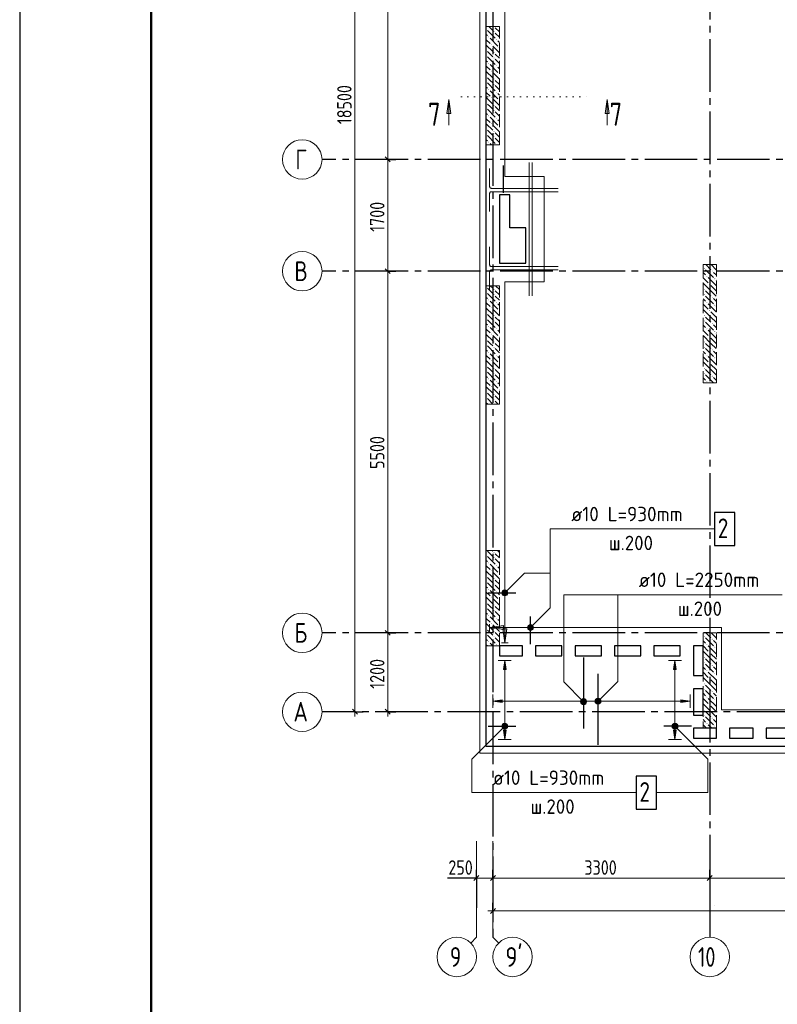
# Model space of a CAD drawing. Header units: millimetres. Extents: x 0 to 61017, y 0 to 42000.
# Tile 5 of 26: x 0 to 11527, y 15950 to 30926. Entities that reach past the tile are written whole.
import ezdxf

# ---------------------------------------------------------------- set-up
doc = ezdxf.new("R2010")
doc.units = ezdxf.units.MM
for name, pattern in [('______2', [270, 200, -70]), ('______5', [1100, 800, -100, 100, -100]), ('______9', [100, 0, -100])]:
    doc.linetypes.add(name, pattern=pattern)
for name, color, linetype, lineweight in [('Standard', 7, 'Continuous', 25), ('ЖБ Пилон', 180, 'Continuous', 25), ('Обрамление П-обр. равн.', 7, 'Continuous', 25), ('Обрамление проемов стержнями', 7, 'Continuous', 25), ('Оси', 40, '______5', 18), ('Позиционная метка линия выноска', 7, 'Continuous', 13), ('Позиционная метка номер позиции', 7, 'Continuous', 13), ('Размерная выноска', 7, 'Continuous', 13), ('Узлы символ', 7, 'Continuous', 25)]:
    doc.layers.add(name, color=color, linetype=linetype, lineweight=lineweight)
doc.layers.add('ЖБ Перекрытие верхний уровень', color=7, linetype='Continuous', lineweight=25, true_color=0xe0e0ff)
doc.styles.add('GOST 2.304-81', font='txt')
doc.styles.add('ISOCPEUR', font='txt')

msp = doc.modelspace()

# ---------------------------------------------------------------- hatches: boundary and pattern name
at = {"layer": 'ЖБ Пилон', "linetype": 'Continuous', "lineweight": 18, "transparency": 33554687}
for points in [[(7100, 30787), (7103, 30783), (7100, 30780)], [(7210, 30743), (7217, 30750), (7223, 30743), (7217, 30737)], [(7220, 30820), (7217, 30817), (7214, 30820)], [(7130, 30663), (7137, 30670), (7143, 30663), (7137, 30657)], [(7250, 30623), (7257, 30630), (7263, 30623), (7257, 30617)], [(7100, 30467), (7103, 30463), (7100, 30460)], [(7170, 30543), (7177, 30550), (7183, 30543), (7177, 30537)], [(7210, 30423), (7217, 30430), (7223, 30423), (7217, 30417)], [(7290, 30503), (7297, 30510), (7300, 30507), (7300, 30500), (7297, 30497)], [(7100, 30387), (7103, 30383), (7100, 30380)], [(7130, 30263), (7137, 30270), (7143, 30263), (7137, 30257)], [(7210, 30343), (7217, 30350), (7223, 30343), (7217, 30337)], [(7170, 30143), (7177, 30150), (7183, 30143), (7177, 30137)], [(7250, 30223), (7257, 30230), (7263, 30223), (7257, 30217)], [(7290, 30103), (7297, 30110), (7300, 30107), (7300, 30100), (7297, 30097)], [(7100, 30067), (7103, 30063), (7100, 30060)], [(7100, 29987), (7103, 29983), (7100, 29980)], [(7210, 30023), (7217, 30030), (7223, 30023), (7217, 30017)], [(7130, 29863), (7137, 29870), (7143, 29863), (7137, 29857)], [(7210, 29943), (7217, 29950), (7223, 29943), (7217, 29937)], [(7250, 29823), (7257, 29830), (7263, 29823), (7257, 29817)], [(7100, 29667), (7103, 29663), (7100, 29660)], [(7170, 29743), (7177, 29750), (7183, 29743), (7177, 29737)], [(7290, 29703), (7297, 29710), (7300, 29707), (7300, 29700), (7297, 29697)], [(7100, 29587), (7103, 29583), (7100, 29580)], [(7210, 29623), (7217, 29630), (7223, 29623), (7217, 29617)], [(7210, 29543), (7217, 29550), (7223, 29543), (7217, 29537)], [(7130, 29463), (7137, 29470), (7143, 29463), (7137, 29457)], [(7250, 29423), (7257, 29430), (7263, 29423), (7257, 29417)], [(7100, 29267), (7103, 29263), (7100, 29260)], [(7170, 29343), (7177, 29350), (7183, 29343), (7177, 29337)], [(7210, 29223), (7217, 29230), (7223, 29223), (7217, 29217)], [(7290, 29303), (7297, 29310), (7300, 29307), (7300, 29300), (7297, 29297)], [(7100, 29187), (7103, 29183), (7100, 29180)], [(7130, 29063), (7137, 29070), (7143, 29063), (7137, 29057)], [(7210, 29143), (7217, 29150), (7223, 29143), (7217, 29137)], [(7250, 29023), (7257, 29030), (7263, 29023), (7260, 29020), (7254, 29020)], [(10410, 27143), (10417, 27150), (10423, 27143), (10417, 27137)], [(10530, 27103), (10537, 27110), (10543, 27103), (10537, 27097)], [(10450, 27023), (10457, 27030), (10463, 27023), (10457, 27017)], [(10570, 26983), (10577, 26990), (10583, 26983), (10577, 26977)], [(7100, 26867), (7103, 26863), (7100, 26860)], [(7210, 26823), (7217, 26830), (7223, 26823), (7217, 26817)], [(10410, 26823), (10417, 26830), (10423, 26823), (10417, 26817)], [(10490, 26903), (10497, 26910), (10503, 26903), (10497, 26897)], [(7100, 26787), (7103, 26783), (7100, 26780)], [(7130, 26663), (7137, 26670), (7143, 26663), (7137, 26657)], [(7210, 26743), (7217, 26750), (7223, 26743), (7217, 26737)], [(10410, 26743), (10417, 26750), (10423, 26743), (10417, 26737)], [(10530, 26703), (10537, 26710), (10543, 26703), (10537, 26697)], [(7170, 26543), (7177, 26550), (7183, 26543), (7177, 26537)], [(7250, 26623), (7257, 26630), (7263, 26623), (7257, 26617)], [(7290, 26503), (7297, 26510), (7300, 26507), (7300, 26500), (7297, 26497)], [(10450, 26623), (10457, 26630), (10463, 26623), (10457, 26617)], [(10490, 26503), (10497, 26510), (10503, 26503), (10497, 26497)], [(10570, 26583), (10577, 26590), (10583, 26583), (10577, 26577)], [(7100, 26467), (7103, 26463), (7100, 26460)], [(7100, 26387), (7103, 26383), (7100, 26380)], [(7210, 26423), (7217, 26430), (7223, 26423), (7217, 26417)], [(10410, 26423), (10417, 26430), (10423, 26423), (10417, 26417)], [(7130, 26263), (7137, 26270), (7143, 26263), (7137, 26257)], [(7210, 26343), (7217, 26350), (7223, 26343), (7217, 26337)], [(7250, 26223), (7257, 26230), (7263, 26223), (7257, 26217)], [(10410, 26343), (10417, 26350), (10423, 26343), (10417, 26337)], [(10450, 26223), (10457, 26230), (10463, 26223), (10457, 26217)], [(10530, 26303), (10537, 26310), (10543, 26303), (10537, 26297)], [(7100, 26067), (7103, 26063), (7100, 26060)], [(7170, 26143), (7177, 26150), (7183, 26143), (7177, 26137)], [(7290, 26103), (7297, 26110), (7300, 26107), (7300, 26100), (7297, 26097)], [(10490, 26103), (10497, 26110), (10503, 26103), (10497, 26097)], [(10570, 26183), (10577, 26190), (10583, 26183), (10577, 26177)], [(7100, 25987), (7103, 25983), (7100, 25980)], [(7210, 26023), (7217, 26030), (7223, 26023), (7217, 26017)], [(7210, 25943), (7217, 25950), (7223, 25943), (7217, 25937)], [(10410, 26023), (10417, 26030), (10423, 26023), (10417, 26017)], [(10410, 25943), (10417, 25950), (10423, 25943), (10417, 25937)], [(10530, 25903), (10537, 25910), (10543, 25903), (10537, 25897)], [(7130, 25863), (7137, 25870), (7143, 25863), (7137, 25857)], [(7250, 25823), (7257, 25830), (7263, 25823), (7257, 25817)], [(10450, 25823), (10457, 25830), (10463, 25823), (10457, 25817)], [(10570, 25783), (10577, 25790), (10583, 25783), (10577, 25777)], [(7100, 25667), (7103, 25663), (7100, 25660)], [(7170, 25743), (7177, 25750), (7183, 25743), (7177, 25737)], [(7210, 25623), (7217, 25630), (7223, 25623), (7217, 25617)], [(7290, 25703), (7297, 25710), (7300, 25707), (7300, 25700), (7297, 25697)], [(10410, 25623), (10417, 25630), (10423, 25623), (10417, 25617)], [(10490, 25703), (10497, 25710), (10503, 25703), (10497, 25697)], [(7100, 25587), (7103, 25583), (7100, 25580)], [(7130, 25463), (7137, 25470), (7143, 25463), (7137, 25457)], [(7210, 25543), (7217, 25550), (7223, 25543), (7217, 25537)], [(10410, 25543), (10417, 25550), (10423, 25543), (10417, 25537)], [(10530, 25503), (10537, 25510), (10543, 25503), (10537, 25497)], [(7170, 25343), (7177, 25350), (7183, 25343), (7177, 25337)], [(7250, 25423), (7257, 25430), (7263, 25423), (7257, 25417)], [(7290, 25303), (7297, 25310), (7300, 25307), (7300, 25300), (7297, 25297)], [(10450, 25423), (10457, 25430), (10463, 25423), (10457, 25417)], [(7100, 25267), (7103, 25263), (7100, 25260)], [(7100, 25187), (7103, 25183), (7100, 25180)], [(7210, 25223), (7217, 25230), (7223, 25223), (7217, 25217)], [(7210, 25143), (7217, 25150), (7223, 25143), (7217, 25137)], [(7100, 22787), (7103, 22783), (7100, 22780)], [(7210, 22823), (7217, 22830), (7223, 22823), (7217, 22817)], [(7130, 22663), (7137, 22670), (7143, 22663), (7137, 22657)], [(7210, 22743), (7217, 22750), (7223, 22743), (7217, 22737)], [(7250, 22623), (7257, 22630), (7263, 22623), (7257, 22617)], [(7100, 22467), (7103, 22463), (7100, 22460)], [(7170, 22543), (7177, 22550), (7183, 22543), (7177, 22537)], [(7290, 22503), (7297, 22510), (7300, 22507), (7300, 22500), (7297, 22497)], [(7100, 22387), (7103, 22383), (7100, 22380)], [(7210, 22423), (7217, 22430), (7223, 22423), (7217, 22417)], [(7210, 22343), (7217, 22350), (7223, 22343), (7217, 22337)], [(7130, 22263), (7137, 22270), (7143, 22263), (7137, 22257)], [(7250, 22223), (7257, 22230), (7263, 22223), (7257, 22217)], [(7100, 22067), (7103, 22063), (7100, 22060)], [(7170, 22143), (7177, 22150), (7183, 22143), (7177, 22137)], [(7210, 22023), (7217, 22030), (7223, 22023), (7217, 22017)], [(7290, 22103), (7297, 22110), (7300, 22107), (7300, 22100), (7297, 22097)], [(7100, 21987), (7103, 21983), (7100, 21980)], [(7130, 21863), (7137, 21870), (7143, 21863), (7137, 21857)], [(7210, 21943), (7217, 21950), (7223, 21943), (7217, 21937)], [(7170, 21743), (7177, 21750), (7183, 21743), (7177, 21737)], [(7250, 21823), (7257, 21830), (7263, 21823), (7257, 21817)], [(7100, 21667), (7103, 21663), (7100, 21660)], [(7100, 21587), (7103, 21583), (7100, 21580)], [(7210, 21623), (7217, 21630), (7223, 21623), (7217, 21617)], [(7290, 21703), (7297, 21710), (7300, 21707), (7300, 21700), (7297, 21697)], [(7130, 21463), (7137, 21470), (7143, 21463), (7137, 21457)], [(7210, 21543), (7217, 21550), (7223, 21543), (7217, 21537)], [(7250, 21423), (7257, 21430), (7263, 21423), (7257, 21417)], [(10410, 21543), (10417, 21550), (10423, 21543), (10417, 21537)], [(10450, 21423), (10457, 21430), (10463, 21423), (10457, 21417)], [(10530, 21503), (10537, 21510), (10543, 21503), (10537, 21497)], [(10490, 21303), (10497, 21310), (10503, 21303), (10497, 21297)], [(10570, 21383), (10577, 21390), (10583, 21383), (10577, 21377)], [(10410, 21223), (10417, 21230), (10423, 21223), (10417, 21217)], [(10410, 21143), (10417, 21150), (10423, 21143), (10417, 21137)], [(10450, 21023), (10457, 21030), (10463, 21023), (10457, 21017)], [(10530, 21103), (10537, 21110), (10543, 21103), (10537, 21097)], [(10570, 20983), (10577, 20990), (10583, 20983), (10577, 20977)], [(10410, 20823), (10417, 20830), (10423, 20823), (10417, 20817)], [(10490, 20903), (10497, 20910), (10503, 20903), (10497, 20897)], [(10410, 20743), (10417, 20750), (10423, 20743), (10417, 20737)], [(10530, 20703), (10537, 20710), (10543, 20703), (10537, 20697)], [(10450, 20623), (10457, 20630), (10463, 20623), (10457, 20617)], [(10570, 20583), (10577, 20590), (10583, 20583), (10577, 20577)], [(10410, 20423), (10417, 20430), (10423, 20423), (10417, 20417)], [(10490, 20503), (10497, 20510), (10503, 20503), (10497, 20497)], [(10410, 20343), (10417, 20350), (10423, 20343), (10417, 20337)], [(10450, 20223), (10457, 20230), (10463, 20223), (10457, 20217)], [(10530, 20303), (10537, 20310), (10543, 20303), (10537, 20297)], [(10570, 20183), (10577, 20190), (10583, 20183), (10577, 20177)]]:
    msp.add_hatch(color=7, dxfattribs=at).paths.add_polyline_path(points, flags=16)
at = {"layer": 'Обрамление П-обр. равн.', "linetype": 'Continuous', "lineweight": 13, "transparency": 33554687}
for points in [[(7400, 21040), (7380, 21180), (7360, 21040)], [(9990, 21040), (9970, 21180), (9950, 21040)], [(8761, 20538), (8761, 20582), (8755, 20560)], [(8761, 20582), (8778, 20521), (8778, 20599)], [(8761, 20582), (8761, 20538), (8778, 20521)], [(8778, 20599), (8800, 20515), (8800, 20605)], [(8778, 20599), (8778, 20521), (8800, 20515)], [(8800, 20605), (8800, 20515), (8822, 20521)], [(8800, 20605), (8822, 20521), (8822, 20599)], [(8822, 20599), (8822, 20521), (8839, 20538)], [(8822, 20599), (8839, 20538), (8839, 20582)], [(8839, 20582), (8839, 20538), (8845, 20560)], [(10060, 20540), (10200, 20560), (10060, 20580)]]:
    msp.add_hatch(color=7, dxfattribs=at).paths.add_polyline_path(points)
for points in [[(7340, 20540), (7200, 20560), (7340, 20580)], [(7400, 20120), (7380, 19980), (7360, 20120)], [(9990, 20120), (9970, 19980), (9950, 20120)]]:
    msp.add_hatch(color=7, dxfattribs=at).paths.add_polyline_path(points, flags=16)
at = {"layer": 'Позиционная метка линия выноска', "linetype": 'Continuous', "lineweight": 13, "transparency": 33554687}
msp.add_hatch(color=7, dxfattribs=at).paths.add_polyline_path([(7360, 21650), (7150, 21680), (7360, 21710)], flags=16)
msp.add_hatch(color=7, dxfattribs=at).paths.add_polyline_path([(7350, 21660), (7380, 21450), (7410, 21660)])
at = {"layer": 'Позиционная метка номер позиции', "linetype": 'Continuous', "lineweight": 13, "transparency": 33554687}
for points in [[(7337, 22218), (7412, 22175), (7348, 22239)], [(7337, 22195), (7391, 22164), (7337, 22218)], [(7337, 22218), (7391, 22164), (7412, 22175)], [(7369, 22164), (7337, 22195), (7348, 22175)], [(7337, 22195), (7369, 22164), (7391, 22164)], [(7348, 22239), (7423, 22195), (7369, 22250)], [(7348, 22239), (7412, 22175), (7423, 22195)], [(7369, 22250), (7423, 22195), (7423, 22218)], [(7369, 22250), (7423, 22218), (7391, 22250)], [(7391, 22250), (7423, 22218), (7412, 22239)], [(7740, 21712), (7815, 21669), (7761, 21723)], [(7761, 21723), (7815, 21669), (7815, 21691)], [(7761, 21723), (7815, 21691), (7783, 21723)], [(7783, 21723), (7815, 21691), (7804, 21712)], [(7729, 21691), (7804, 21648), (7740, 21712)], [(7729, 21669), (7783, 21637), (7729, 21691)], [(7729, 21691), (7783, 21637), (7804, 21648)], [(7761, 21637), (7729, 21669), (7740, 21648)], [(7729, 21669), (7761, 21637), (7783, 21637)], [(7740, 21712), (7804, 21648), (7815, 21669)], [(8548, 20521), (8591, 20596), (8537, 20541)], [(8537, 20541), (8591, 20596), (8569, 20596)], [(8537, 20541), (8569, 20596), (8537, 20564)], [(8537, 20564), (8569, 20596), (8548, 20584)], [(8548, 20521), (8612, 20584), (8591, 20596)], [(8569, 20509), (8612, 20584), (8548, 20521)], [(8569, 20509), (8623, 20564), (8612, 20584)], [(8591, 20509), (8623, 20564), (8569, 20509)], [(8591, 20509), (8623, 20541), (8623, 20564)], [(8623, 20541), (8591, 20509), (8612, 20521)], [(8757, 20571), (8832, 20528), (8768, 20592)], [(8757, 20549), (8811, 20517), (8757, 20571)], [(8757, 20571), (8811, 20517), (8832, 20528)], [(8789, 20517), (8757, 20549), (8768, 20528)], [(8757, 20549), (8789, 20517), (8811, 20517)], [(8768, 20592), (8843, 20549), (8789, 20603)], [(8768, 20592), (8832, 20528), (8843, 20549)], [(8789, 20603), (8843, 20549), (8843, 20571)], [(8789, 20603), (8843, 20571), (8811, 20603)], [(8811, 20603), (8843, 20571), (8832, 20592)], [(7423, 20169), (7369, 20223), (7348, 20212)], [(7423, 20191), (7391, 20223), (7369, 20223)], [(7423, 20191), (7369, 20223), (7423, 20169)], [(7391, 20223), (7423, 20191), (7412, 20212)], [(9927, 20191), (9959, 20223), (9938, 20212)], [(9959, 20223), (9927, 20191), (9927, 20169)], [(9959, 20223), (9927, 20169), (9981, 20223)], [(9981, 20223), (9927, 20169), (9938, 20148)], [(9981, 20223), (9938, 20148), (10002, 20212)], [(7412, 20148), (7348, 20212), (7337, 20191)], [(7412, 20148), (7337, 20191), (7391, 20137)], [(7391, 20137), (7337, 20191), (7337, 20169)], [(7391, 20137), (7337, 20169), (7369, 20137)], [(7369, 20137), (7337, 20169), (7348, 20148)], [(7423, 20169), (7348, 20212), (7412, 20148)], [(10002, 20212), (9938, 20148), (9959, 20137)], [(10002, 20212), (9959, 20137), (10013, 20191)], [(10013, 20191), (9959, 20137), (9981, 20137)], [(10013, 20191), (9981, 20137), (10013, 20169)], [(10013, 20169), (9981, 20137), (10002, 20148)]]:
    msp.add_hatch(color=7, dxfattribs=at).paths.add_polyline_path(points)
at = {"layer": 'Узлы символ', "linetype": 'Continuous', "lineweight": 13, "transparency": 33554687}
for points in [[(6498, 29501), (6528, 29711), (6558, 29501)], [(8909, 29501), (8939, 29711), (8969, 29501)]]:
    msp.add_hatch(color=7, dxfattribs=at).paths.add_polyline_path(points, flags=16)

# ---------------------------------------------------------------- linework, layer by layer
at = {"layer": 'Standard', "color": 7, "linetype": 'Continuous', "lineweight": 25, "transparency": 33554687}
for p, q in [((7100, 19870), (7100, 34500)), ((5638, 28763), (5562, 28838)), ((7300, 28260), (7300, 27220)), ((7460, 28260), (7300, 28260)), ((7460, 27760), (7460, 28260)), ((7700, 27760), (7460, 27760)), ((7700, 27220), (7700, 27760)), ((5638, 27063), (5562, 27138)), ((7300, 27220), (7700, 27220)), ((5638, 21562), (5562, 21638)), ((7300, 21400), (7300, 21250)), ((7650, 21400), (7300, 21400)), ((7650, 21250), (7650, 21400)), ((7850, 21400), (7850, 21250)), ((8250, 21400), (7850, 21400)), ((8250, 21250), (8250, 21400)), ((8450, 21400), (8450, 21250)), ((8850, 21400), (8450, 21400)), ((8850, 21250), (8850, 21400)), ((9050, 21400), (9050, 21250)), ((9450, 21400), (9050, 21400)), ((9450, 21250), (9450, 21400)), ((9650, 21400), (9650, 21250)), ((10050, 21400), (9650, 21400)), ((10050, 21250), (10050, 21400)), ((10250, 21400), (10250, 20950)), ((10400, 21400), (10250, 21400)), ((10400, 20950), (10400, 21400)), ((7300, 21250), (7650, 21250)), ((7850, 21250), (8250, 21250)), ((8450, 21250), (8850, 21250)), ((9050, 21250), (9450, 21250)), ((9650, 21250), (10050, 21250)), ((10250, 20950), (10400, 20950)), ((10250, 20750), (10250, 20350)), ((10400, 20750), (10250, 20750)), ((10400, 20350), (10400, 20750)), ((5138, 20362), (5062, 20438)), ((5638, 20362), (5562, 20438)), ((10250, 20350), (10400, 20350)), ((10250, 20150), (10250, 20000)), ((10600, 20150), (10250, 20150)), ((10600, 20000), (10600, 20150)), ((10800, 20150), (10800, 20000)), ((11160, 20150), (10800, 20150)), ((11160, 20000), (11160, 20150)), ((11360, 20150), (11360, 20000)), ((11760, 20150), (11360, 20150)), ((10250, 20000), (10600, 20000)), ((10800, 20000), (11160, 20000)), ((11360, 20000), (11760, 20000)), ((28240, 19870), (7100, 19870)), ((6912, 17833), (6987, 17907)), ((7162, 17833), (7238, 17907)), ((10462, 17833), (10538, 17907)), ((7238, 17407), (7162, 17333))]:
    msp.add_line(p, q, dxfattribs=at)
at = {"layer": 'Standard', "color": 7, "linetype": 'Continuous', "lineweight": 13, "transparency": 33554687}
for p, q in [((5600, 28800), (5600, 34300)), ((5600, 27100), (5600, 28800)), ((5600, 21600), (5600, 27100)), ((5100, 20400), (5100, 20325)), ((5600, 20400), (5600, 20325)), ((6950, 16970), (6950, 18432)), ((7200, 16970), (7200, 18432)), ((6950, 17870), (6875, 17870)), ((6950, 17870), (7200, 17870)), ((7200, 17870), (10500, 17870)), ((10500, 17870), (13800, 17870)), ((7200, 17370), (7125, 17370)), ((49280, 17370), (7200, 17370)), ((6950, 16970), (6862, 16882)), ((7200, 16970), (7288, 16882))]:
    msp.add_line(p, q, dxfattribs=at)
at = {"layer": 'Standard', "color": 251, "linetype": 'Continuous', "lineweight": -3, "true_color": 0x656565, "transparency": 33554687}
for p, q in [((5600, 28800), (5475, 28800)), ((5600, 28800), (5725, 28800)), ((5600, 28800), (5600, 28800)), ((5600, 27100), (5475, 27100)), ((5600, 27100), (5725, 27100)), ((5600, 27100), (5600, 27100)), ((5600, 21600), (5475, 21600)), ((5600, 21600), (5725, 21600)), ((5600, 21600), (5600, 21600)), ((5100, 20400), (4975, 20400)), ((5100, 20400), (5225, 20400)), ((5100, 20400), (5100, 20400)), ((5600, 20400), (5475, 20400)), ((5600, 20400), (5725, 20400)), ((5600, 20400), (5600, 20400)), ((6950, 17870), (6950, 17995)), ((7200, 17870), (7200, 17995)), ((10500, 17870), (10500, 17995)), ((6950, 17870), (6950, 17745)), ((6950, 17870), (6950, 17418)), ((7200, 17870), (7200, 17745)), ((7200, 17870), (7200, 17418)), ((10500, 17870), (10500, 17745)), ((10500, 17870), (10500, 17418)), ((7200, 17370), (7200, 17495)), ((7200, 17370), (7200, 17245)), ((7200, 17370), (7200, 17370))]:
    msp.add_line(p, q, dxfattribs=at)
at = {"layer": 'Standard', "color": 7, "linetype": 'Continuous', "lineweight": 13, "transparency": 33554687}
msp.add_lwpolyline([(0, 0), (59400, 0), (59400, 42000), (0, 42000), (0, 0)], close=True, dxfattribs=at)
at = {"layer": 'Standard', "color": 7, "linetype": 'Continuous', "lineweight": -3, "transparency": 33554687}
msp.add_lwpolyline([(0, 42000), (0, 0), (59400, 0), (59400, 42000), (0, 42000)], dxfattribs=at)
at = {"layer": 'Standard', "color": 7, "linetype": 'Continuous', "lineweight": 25, "transparency": 33554687}
for points in [[(0, 42000), (0, 0), (59400, 0), (59400, 42000), (0, 42000)], [(59400, 42000), (0, 42000), (0, 0), (59400, 0), (59400, 42000)]]:
    msp.add_lwpolyline(points, dxfattribs=at)
at = {"layer": 'Standard', "color": 7, "linetype": 'Continuous', "lineweight": 13, "transparency": 33554687}
for points in [[(59400, 42000), (0, 42000), (0, 0), (59400, 0), (59400, 42000)], [(59400, 42000), (0, 42000), (0, 0), (59400, 0), (59400, 42000)], [(5100, 20400), (5100, 29236), (5100, 29236), (5100, 38900)], [(5600, 20400), (5600, 20655), (5600, 20655), (5600, 21600)]]:
    msp.add_lwpolyline(points, dxfattribs=at)
at = {"layer": 'Standard', "color": 7, "linetype": 'Continuous', "lineweight": 50, "transparency": 33554687}
msp.add_lwpolyline([(2000, 41500), (58900, 41500), (58900, 500), (2000, 500), (2000, 41500)], close=True, dxfattribs=at)
at = {"layer": 'Standard', "color": 254, "linetype": 'Continuous', "lineweight": 13, "true_color": 0xc4c4ff, "transparency": 33554687}
msp.add_lwpolyline([(7000, 19770), (49810, 19770), (49810, 36350), (7000, 36350), (7000, 19770)], dxfattribs=at)
at = {"layer": 'ЖБ Перекрытие верхний уровень', "color": 7, "linetype": 'Continuous', "lineweight": 18, "transparency": 33554687}
for p, q in [((7100, 34500), (7100, 19870)), ((7460, 28260), (7300, 28260)), ((7300, 28260), (7300, 27760)), ((7460, 27760), (7460, 28260)), ((7300, 27760), (7300, 27220)), ((7700, 27760), (7460, 27760)), ((7700, 27220), (7700, 27760)), ((7300, 27220), (7700, 27220)), ((7300, 21250), (7300, 21400)), ((7300, 21400), (7650, 21400)), ((7650, 21400), (7650, 21250)), ((7850, 21250), (7850, 21400)), ((7850, 21400), (8250, 21400)), ((8250, 21400), (8250, 21250)), ((8450, 21400), (8850, 21400)), ((8450, 21250), (8450, 21400)), ((8850, 21400), (8850, 21250)), ((9050, 21250), (9050, 21400)), ((9050, 21400), (9450, 21400)), ((9450, 21400), (9450, 21250)), ((9650, 21250), (9650, 21400)), ((9650, 21400), (10050, 21400)), ((10050, 21400), (10050, 21250)), ((10250, 20950), (10250, 21400)), ((10250, 21400), (10400, 21400)), ((10400, 21400), (10400, 20950)), ((7650, 21250), (7300, 21250)), ((8250, 21250), (7850, 21250)), ((8850, 21250), (8450, 21250)), ((9450, 21250), (9050, 21250)), ((10050, 21250), (9650, 21250)), ((10400, 20950), (10250, 20950)), ((10250, 20350), (10250, 20750)), ((10250, 20750), (10400, 20750)), ((10400, 20750), (10400, 20350)), ((10400, 20350), (10250, 20350)), ((10250, 20000), (10250, 20150)), ((10250, 20150), (10600, 20150)), ((10600, 20150), (10600, 20000)), ((10800, 20150), (11160, 20150)), ((10800, 20000), (10800, 20150)), ((11160, 20150), (11160, 20000)), ((11360, 20000), (11360, 20150)), ((11360, 20150), (11760, 20150)), ((10600, 20000), (10250, 20000)), ((11160, 20000), (10800, 20000)), ((11760, 20000), (11360, 20000)), ((7100, 19870), (28240, 19870))]:
    msp.add_line(p, q, dxfattribs=at)
at = {"layer": 'ЖБ Пилон', "color": 253, "linetype": '______2', "lineweight": 13, "true_color": 0xa0a0a0, "transparency": 33554687}
for p, q in [((7100, 30820), (7100, 29020)), ((7300, 30820), (7100, 30820)), ((7300, 29020), (7300, 30820)), ((7100, 29020), (7300, 29020)), ((10400, 27200), (10400, 25400)), ((10600, 27200), (10400, 27200)), ((10600, 25400), (10600, 27200)), ((7100, 26880), (7100, 25080)), ((7300, 26880), (7100, 26880)), ((7300, 25080), (7300, 26880)), ((10400, 25400), (10600, 25400)), ((7100, 25080), (7300, 25080)), ((7100, 22850), (7100, 21400)), ((7300, 22850), (7100, 22850)), ((7300, 21400), (7300, 22850)), ((10400, 21600), (10400, 20150)), ((10600, 21600), (10400, 21600)), ((10600, 20150), (10600, 21600)), ((7100, 21400), (7300, 21400)), ((10400, 20150), (10600, 20150))]:
    msp.add_line(p, q, dxfattribs=at)
at = {"layer": 'ЖБ Пилон', "color": 9, "linetype": 'Continuous', "lineweight": 18, "true_color": 0xc7c7c7, "transparency": 33554687}
for p, q in [((7117, 30763), (7237, 30643)), ((7157, 30803), (7140, 30820)), ((7197, 30763), (7157, 30803)), ((7237, 30803), (7300, 30740)), ((7237, 30723), (7300, 30660)), ((7100, 30700), (7117, 30683)), ((7100, 30620), (7157, 30563)), ((7157, 30643), (7277, 30523)), ((7300, 30580), (7277, 30603)), ((7100, 30540), (7197, 30443)), ((7157, 30403), (7117, 30443)), ((7197, 30363), (7157, 30403)), ((7300, 30420), (7197, 30523)), ((7237, 30403), (7300, 30340)), ((7100, 30300), (7117, 30283)), ((7117, 30363), (7237, 30243)), ((7237, 30323), (7300, 30260)), ((7100, 30220), (7157, 30163)), ((7100, 30140), (7197, 30043)), ((7157, 30243), (7277, 30123)), ((7300, 30020), (7197, 30123)), ((7300, 30180), (7277, 30203)), ((7157, 30003), (7117, 30043)), ((7117, 29963), (7237, 29843)), ((7197, 29963), (7157, 30003)), ((7237, 30003), (7300, 29940)), ((7100, 29900), (7117, 29883)), ((7100, 29820), (7157, 29763)), ((7157, 29843), (7277, 29723)), ((7237, 29923), (7300, 29860)), ((7300, 29780), (7277, 29803)), ((7100, 29740), (7197, 29643)), ((7300, 29620), (7197, 29723)), ((7157, 29603), (7117, 29643)), ((7117, 29563), (7237, 29443)), ((7197, 29563), (7157, 29603)), ((7237, 29603), (7300, 29540)), ((7237, 29523), (7300, 29460)), ((7100, 29500), (7117, 29483)), ((7100, 29420), (7157, 29363)), ((7157, 29443), (7277, 29323)), ((7300, 29380), (7277, 29403)), ((7100, 29340), (7197, 29243)), ((7157, 29203), (7117, 29243)), ((7197, 29163), (7157, 29203)), ((7300, 29220), (7197, 29323)), ((7237, 29203), (7300, 29140)), ((7100, 29100), (7117, 29083)), ((7117, 29163), (7237, 29043)), ((7237, 29123), (7300, 29060)), ((7100, 29020), (7100, 29020)), ((7157, 29043), (7180, 29020)), ((10437, 27123), (10557, 27003)), ((10440, 27200), (10517, 27123)), ((10520, 27200), (10597, 27123)), ((10400, 27080), (10437, 27043)), ((10400, 27000), (10477, 26923)), ((10597, 26883), (10477, 27003)), ((10597, 27043), (10557, 27083)), ((10600, 27040), (10597, 27043)), ((10597, 26963), (10600, 26960)), ((7157, 26803), (7117, 26843)), ((7160, 26880), (7197, 26843)), ((7300, 26820), (7240, 26880)), ((10517, 26803), (10400, 26920)), ((10517, 26883), (10597, 26803)), ((10597, 26883), (10600, 26880)), ((7100, 26700), (7117, 26683)), ((7117, 26763), (7237, 26643)), ((7197, 26763), (7157, 26803)), ((7237, 26803), (7300, 26740)), ((7237, 26723), (7300, 26660)), ((10400, 26680), (10437, 26643)), ((10437, 26803), (10517, 26723)), ((10437, 26723), (10557, 26603)), ((10517, 26803), (10597, 26723)), ((10597, 26643), (10557, 26683)), ((10597, 26803), (10600, 26800)), ((7100, 26620), (7157, 26563)), ((7100, 26540), (7197, 26443)), ((7157, 26643), (7277, 26523)), ((7300, 26420), (7197, 26523)), ((7300, 26580), (7277, 26603)), ((10400, 26600), (10477, 26523)), ((10517, 26403), (10400, 26520)), ((10597, 26483), (10477, 26603)), ((10600, 26640), (10597, 26643)), ((10597, 26563), (10600, 26560)), ((7157, 26403), (7117, 26443)), ((7117, 26363), (7237, 26243)), ((7197, 26363), (7157, 26403)), ((7237, 26403), (7300, 26340)), ((10437, 26403), (10517, 26323)), ((10517, 26483), (10597, 26403)), ((10517, 26403), (10597, 26323)), ((10597, 26483), (10600, 26480)), ((10597, 26403), (10600, 26400)), ((7100, 26300), (7117, 26283)), ((7100, 26220), (7157, 26163)), ((7157, 26243), (7277, 26123)), ((7237, 26323), (7300, 26260)), ((10400, 26280), (10437, 26243)), ((10437, 26323), (10557, 26203)), ((10597, 26243), (10557, 26283)), ((10600, 26240), (10597, 26243)), ((7100, 26140), (7197, 26043)), ((7300, 26020), (7197, 26123)), ((7300, 26180), (7277, 26203)), ((10400, 26200), (10477, 26123)), ((10517, 26003), (10400, 26120)), ((10597, 26083), (10477, 26203)), ((10517, 26083), (10597, 26003)), ((10597, 26163), (10600, 26160)), ((10597, 26083), (10600, 26080)), ((7157, 26003), (7117, 26043)), ((7117, 25963), (7237, 25843)), ((7197, 25963), (7157, 26003)), ((7237, 26003), (7300, 25940)), ((7237, 25923), (7300, 25860)), ((10437, 26003), (10517, 25923)), ((10437, 25923), (10557, 25803)), ((10517, 26003), (10597, 25923)), ((10597, 26003), (10600, 26000)), ((7100, 25900), (7117, 25883)), ((7100, 25820), (7157, 25763)), ((7157, 25843), (7277, 25723)), ((7300, 25780), (7277, 25803)), ((10400, 25880), (10437, 25843)), ((10400, 25800), (10477, 25723)), ((10597, 25683), (10477, 25803)), ((10597, 25843), (10557, 25883)), ((10600, 25840), (10597, 25843)), ((10597, 25763), (10600, 25760)), ((7100, 25740), (7197, 25643)), ((7157, 25603), (7117, 25643)), ((7300, 25620), (7197, 25723)), ((10517, 25603), (10400, 25720)), ((10517, 25683), (10597, 25603)), ((10597, 25683), (10600, 25680)), ((7100, 25500), (7117, 25483)), ((7117, 25563), (7237, 25443)), ((7197, 25563), (7157, 25603)), ((7237, 25603), (7300, 25540)), ((7237, 25523), (7300, 25460)), ((10400, 25480), (10437, 25443)), ((10437, 25603), (10517, 25523)), ((10437, 25523), (10557, 25403)), ((10517, 25603), (10597, 25523)), ((10597, 25443), (10557, 25483)), ((10597, 25603), (10600, 25600)), ((7100, 25420), (7157, 25363)), ((7100, 25340), (7197, 25243)), ((7157, 25443), (7277, 25323)), ((7300, 25220), (7197, 25323)), ((7300, 25380), (7277, 25403)), ((10400, 25400), (10400, 25400)), ((10480, 25400), (10477, 25403)), ((10600, 25440), (10597, 25443)), ((7157, 25203), (7117, 25243)), ((7117, 25163), (7200, 25080)), ((7197, 25163), (7157, 25203)), ((7237, 25203), (7300, 25140)), ((7100, 25100), (7117, 25083)), ((7237, 25123), (7280, 25080)), ((7157, 22803), (7117, 22843)), ((7117, 22763), (7237, 22643)), ((7197, 22763), (7157, 22803)), ((7190, 22850), (7197, 22843)), ((7237, 22803), (7300, 22740)), ((7300, 22820), (7270, 22850)), ((7100, 22700), (7117, 22683)), ((7100, 22620), (7157, 22563)), ((7157, 22643), (7277, 22523)), ((7237, 22723), (7300, 22660)), ((7100, 22540), (7197, 22443)), ((7300, 22420), (7197, 22523)), ((7300, 22580), (7277, 22603)), ((7157, 22403), (7117, 22443)), ((7117, 22363), (7237, 22243)), ((7197, 22363), (7157, 22403)), ((7237, 22403), (7300, 22340)), ((7237, 22323), (7300, 22260)), ((7100, 22300), (7117, 22283)), ((7100, 22220), (7157, 22163)), ((7157, 22243), (7277, 22123)), ((7300, 22180), (7277, 22203)), ((7100, 22140), (7197, 22043)), ((7157, 22003), (7117, 22043)), ((7300, 22020), (7197, 22123)), ((7100, 21900), (7117, 21883)), ((7117, 21963), (7237, 21843)), ((7197, 21963), (7157, 22003)), ((7237, 22003), (7300, 21940)), ((7237, 21923), (7300, 21860)), ((7100, 21820), (7157, 21763)), ((7100, 21740), (7197, 21643)), ((7157, 21843), (7277, 21723)), ((7300, 21620), (7197, 21723)), ((7300, 21780), (7277, 21803)), ((7157, 21603), (7117, 21643)), ((7197, 21563), (7157, 21603)), ((7237, 21603), (7300, 21540)), ((10440, 21600), (10517, 21523)), ((10520, 21600), (10597, 21523)), ((7100, 21500), (7117, 21483)), ((7100, 21420), (7120, 21400)), ((7117, 21563), (7237, 21443)), ((7157, 21443), (7200, 21400)), ((7237, 21523), (7300, 21460)), ((10400, 21480), (10437, 21443)), ((10437, 21523), (10557, 21403)), ((10597, 21443), (10557, 21483)), ((10600, 21440), (10597, 21443)), ((7280, 21400), (7277, 21403)), ((10400, 21400), (10477, 21323)), ((10517, 21203), (10400, 21320)), ((10597, 21283), (10477, 21403)), ((10517, 21283), (10597, 21203)), ((10597, 21363), (10600, 21360)), ((10597, 21283), (10600, 21280)), ((10437, 21203), (10517, 21123)), ((10437, 21123), (10557, 21003)), ((10517, 21203), (10597, 21123)), ((10597, 21203), (10600, 21200)), ((10400, 21080), (10437, 21043)), ((10400, 21000), (10477, 20923)), ((10597, 20883), (10477, 21003)), ((10597, 21043), (10557, 21083)), ((10600, 21040), (10597, 21043)), ((10517, 20803), (10400, 20920)), ((10517, 20883), (10597, 20803)), ((10597, 20963), (10600, 20960)), ((10597, 20883), (10600, 20880)), ((10400, 20680), (10437, 20643)), ((10437, 20803), (10517, 20723)), ((10437, 20723), (10557, 20603)), ((10517, 20803), (10597, 20723)), ((10597, 20643), (10557, 20683)), ((10597, 20803), (10600, 20800)), ((10400, 20600), (10477, 20523)), ((10517, 20403), (10400, 20520)), ((10597, 20483), (10477, 20603)), ((10600, 20640), (10597, 20643)), ((10597, 20563), (10600, 20560)), ((10437, 20403), (10517, 20323)), ((10517, 20483), (10597, 20403)), ((10517, 20403), (10597, 20323)), ((10597, 20483), (10600, 20480)), ((10597, 20403), (10600, 20400)), ((10400, 20280), (10437, 20243)), ((10437, 20323), (10557, 20203)), ((10597, 20243), (10557, 20283)), ((10600, 20240), (10597, 20243)), ((10400, 20200), (10450, 20150)), ((10530, 20150), (10477, 20203)), ((10597, 20163), (10600, 20160))]:
    msp.add_line(p, q, dxfattribs=at)
at = {"layer": 'Обрамление П-обр. равн.', "color": 7, "linetype": 'Continuous', "lineweight": 25, "transparency": 33554687}
for p, q in [((7360, 28290), (7360, 28710)), ((7130, 22207), (7550, 22207)), ((7772, 21430), (7772, 21850)), ((8580, 21225), (8580, 20145)), ((8800, 19895), (8800, 20975)), ((7130, 20180), (7550, 20180)), ((10220, 20180), (9800, 20180))]:
    msp.add_line(p, q, dxfattribs=at)
at = {"layer": 'Обрамление П-обр. равн.', "color": 251, "linetype": 'Continuous', "lineweight": 13, "true_color": 0x494949, "transparency": 33554687}
for p, q in [((7380, 21180), (7280, 21180)), ((7380, 21180), (7360, 21040)), ((7400, 21040), (7380, 21180)), ((7380, 21180), (7480, 21180)), ((7380, 21180), (7380, 21180)), ((9970, 21180), (9870, 21180)), ((9970, 21180), (9950, 21040)), ((9990, 21040), (9970, 21180)), ((9970, 21180), (10070, 21180)), ((9970, 21180), (9970, 21180)), ((7360, 21040), (7400, 21040)), ((7380, 20210), (7380, 21040)), ((9950, 21040), (9990, 21040)), ((9970, 20210), (9970, 21040)), ((7200, 20560), (7200, 20660)), ((7200, 20560), (7340, 20580)), ((7340, 20540), (7200, 20560)), ((7200, 20560), (7200, 20460)), ((7200, 20560), (7200, 20560)), ((7340, 20580), (7340, 20540)), ((7340, 20560), (8770, 20560)), ((8800, 20605), (8800, 20605)), ((8830, 20560), (10060, 20560)), ((10200, 20560), (10060, 20580)), ((10060, 20580), (10060, 20540)), ((10060, 20540), (10200, 20560)), ((10200, 20560), (10200, 20660)), ((10200, 20560), (10200, 20460)), ((10200, 20560), (10200, 20560)), ((8800, 20515), (8800, 20515)), ((7335, 20180), (7335, 20180)), ((7380, 19980), (7360, 20120)), ((7360, 20120), (7400, 20120)), ((7380, 20120), (7380, 20150)), ((7400, 20120), (7380, 19980)), ((7425, 20180), (7425, 20180)), ((9925, 20180), (9925, 20180)), ((9970, 19980), (9950, 20120)), ((9950, 20120), (9990, 20120)), ((9970, 20120), (9970, 20150)), ((9990, 20120), (9970, 19980)), ((10015, 20180), (10015, 20180)), ((7380, 19980), (7280, 19980)), ((7380, 19980), (7480, 19980)), ((7380, 19980), (7380, 19980)), ((9970, 19980), (9870, 19980)), ((9970, 19980), (10070, 19980)), ((9970, 19980), (9970, 19980))]:
    msp.add_line(p, q, dxfattribs=at)
at = {"layer": 'Обрамление П-обр. равн.', "color": 7, "linetype": 'Continuous', "lineweight": 25, "transparency": 33554687}
for points in [[(10572, 22930), (10882, 22930), (10882, 23430), (10572, 23430), (10572, 22930)], [(9380, 18920), (9690, 18920), (9690, 19420), (9380, 19420), (9380, 18920)]]:
    msp.add_lwpolyline(points, dxfattribs=at)
at = {"layer": 'Обрамление П-обр. равн.', "color": 251, "linetype": 'Continuous', "lineweight": 13, "true_color": 0x494949, "transparency": 33554687}
msp.add_circle((8800, 20560), 45, dxfattribs=at)
at = {"layer": 'Обрамление проемов стержнями', "color": 7, "linetype": 'Continuous', "lineweight": 18, "transparency": 33554687}
for p, q in [((7750, 26725), (7750, 28755)), ((7800, 26725), (7800, 28755))]:
    msp.add_line(p, q, dxfattribs=at)
for points in [[(8195, 28360), (7179, 28360), (7173, 28361), (7168, 28363), (7163, 28365), (7159, 28369), (7155, 28373), (7153, 28378), (7151, 28383), (7150, 28389), (7150, 28660)], [(8195, 28310), (7179, 28310), (7173, 28309), (7168, 28307), (7163, 28305), (7159, 28301), (7155, 28297), (7153, 28292), (7151, 28287), (7150, 28281), (7150, 28010)], [(8195, 27170), (7179, 27170), (7173, 27171), (7168, 27173), (7163, 27175), (7159, 27179), (7155, 27183), (7153, 27188), (7151, 27193), (7150, 27199), (7150, 27470)], [(8195, 27120), (7179, 27120), (7173, 27119), (7168, 27117), (7163, 27115), (7159, 27111), (7155, 27107), (7153, 27102), (7151, 27097), (7150, 27091), (7150, 26820)]]:
    msp.add_lwpolyline(points, dxfattribs=at)
at = {"layer": 'Оси', "color": 8, "linetype": '______5', "lineweight": -3, "transparency": 33554687}
for p, q in [((7200, 35800), (7200, 16970)), ((10500, 35030), (10500, 16970)), ((49910, 28800), (4600, 28800)), ((49910, 27100), (4600, 27100)), ((49910, 21600), (4600, 21600)), ((50210, 20400), (4600, 20400)), ((10574, 17456), (10574, 17456))]:
    msp.add_line(p, q, dxfattribs=at)
at = {"layer": 'Оси', "color": 7, "linetype": 'Continuous', "lineweight": 13, "transparency": 33554687}
for centre in [(4300, 28800), (4300, 27100), (4300, 21600), (4300, 20400), (6650, 16670), (7500, 16670), (10500, 16670)]:
    msp.add_circle(centre, 300, dxfattribs=at)
at = {"layer": 'Позиционная метка линия выноска', "color": 251, "linetype": 'Continuous', "lineweight": 13, "true_color": 0x494949, "transparency": 33554687}
for p, q in [((7150, 21630), (7150, 21730)), ((7150, 21680), (7360, 21710)), ((7150, 21680), (7150, 21680)), ((7150, 21680), (7150, 21680)), ((7150, 21680), (7150, 21680)), ((7360, 21650), (7150, 21680)), ((7410, 21660), (7350, 21660)), ((7350, 21660), (7380, 21450)), ((7360, 21710), (7360, 21650)), ((7360, 21680), (7375, 21680)), ((7380, 21660), (7380, 21675)), ((7380, 21450), (7410, 21660)), ((7330, 21450), (7430, 21450)), ((7380, 21450), (7380, 21450)), ((7380, 21450), (7380, 21450)), ((7380, 21450), (7380, 21450))]:
    msp.add_line(p, q, dxfattribs=at)
for points in [[(7150, 21680), (10680, 21680), (10680, 20430), (14240, 20430), (14240, 21680), (21200, 21680), (21200, 20430), (24760, 20430), (24760, 21680), (31720, 21680), (31720, 20430), (35280, 20430), (35280, 21680), (42240, 21680), (42240, 20430), (45800, 20430), (45800, 21680), (49100, 21680), (49100, 26940), (48500, 26940), (48500, 28540), (49100, 28540), (49100, 34450)], [(49330, 34220), (7380, 34220), (7380, 28540), (7980, 28540), (7980, 26940), (7380, 26940), (7380, 21450)]]:
    msp.add_lwpolyline(points, dxfattribs=at)
at = {"layer": 'Позиционная метка номер позиции', "color": 7, "linetype": 'Continuous', "lineweight": 13, "transparency": 33554687}
for p, q in [((7348, 22239), (7348, 22239)), ((7348, 22175), (7348, 22175)), ((7412, 22239), (7412, 22239)), ((7412, 22175), (7412, 22175)), ((7740, 21712), (7740, 21712)), ((7740, 21648), (7740, 21648)), ((7804, 21712), (7804, 21712)), ((7804, 21648), (7804, 21648)), ((8548, 20584), (8548, 20584)), ((8548, 20521), (8548, 20521)), ((8612, 20584), (8612, 20584)), ((8612, 20521), (8612, 20521)), ((8768, 20592), (8768, 20592)), ((8768, 20528), (8768, 20528)), ((8832, 20592), (8832, 20592)), ((8832, 20528), (8832, 20528)), ((7348, 20212), (7348, 20212)), ((7348, 20148), (7348, 20148)), ((7412, 20212), (7412, 20212)), ((7412, 20148), (7412, 20148)), ((9938, 20212), (9938, 20212)), ((9938, 20148), (9938, 20148)), ((10002, 20212), (10002, 20212)), ((10002, 20148), (10002, 20148))]:
    msp.add_line(p, q, dxfattribs=at)
for points in [[(7380, 22207), (7680, 22507), (8072, 22507), (8072, 23180), (10572, 23180)], [(7772, 21680), (8072, 21980), (8072, 23180), (10572, 23180)], [(8580, 20553), (8280, 20853), (8280, 22180), (11600, 22180)], [(8800, 20560), (9100, 20860), (9100, 22180), (11600, 22180)], [(7380, 20180), (6880, 19680), (6880, 19170), (9380, 19170)], [(9970, 20180), (10470, 19680), (10470, 19170), (9690, 19170)]]:
    msp.add_lwpolyline(points, dxfattribs=at)
for centre in [(7380, 22207), (7772, 21680), (8580, 20553), (8800, 20560), (7380, 20180), (9970, 20180)]:
    msp.add_circle(centre, 45, dxfattribs=at)
at = {"layer": 'Размерная выноска', "color": 7, "linetype": 'Continuous', "lineweight": 25, "transparency": 33554687}
msp.add_line((6950, 17870), (6510, 17870), dxfattribs=at)
at = {"layer": 'Узлы символ', "color": 7, "linetype": 'Continuous', "lineweight": 13, "transparency": 33554687}
for p, q in [((6498, 29501), (6528, 29711)), ((6528, 29711), (6528, 29321)), ((6528, 29711), (6528, 29711)), ((6528, 29711), (6528, 29711)), ((6528, 29711), (6528, 29711)), ((6528, 29711), (6558, 29501)), ((8909, 29501), (8939, 29711)), ((8939, 29711), (8939, 29321)), ((8939, 29711), (8939, 29711)), ((8939, 29711), (8939, 29711)), ((8939, 29711), (8939, 29711)), ((8939, 29711), (8969, 29501)), ((6558, 29501), (6498, 29501)), ((6528, 29501), (6528, 29486)), ((8969, 29501), (8909, 29501)), ((8939, 29501), (8939, 29486))]:
    msp.add_line(p, q, dxfattribs=at)
at = {"layer": 'Узлы символ', "color": 7, "linetype": '______9', "lineweight": 13, "transparency": 33554687}
msp.add_line((6720, 29752), (8717, 29752), dxfattribs=at)

# ---------------------------------------------------------------- texts
at = {"layer": 'Standard', "color": 7, "linetype": 'Continuous', "lineweight": 25, "transparency": 33554687, "char_height": 220, "attachment_point": 7, "rotation": 90, "style": 'GOST 2.304-81'}
for s, insert, width in [('18500', (5050, 29337), 750.83), ('1700', (5550, 27700), 625.74), ('5500', (5550, 24092), 641.48), ('1200', (5550, 20750), 625.73)]:
    msp.add_mtext(s, dxfattribs=dict(at, insert=insert, width=width))
at = {"layer": 'Standard', "color": 7, "linetype": 'Continuous', "lineweight": 25, "transparency": 33554687, "char_height": 220, "attachment_point": 7, "style": 'GOST 2.304-81'}
for s, insert, width in [('250', (6522, 17920), 516.38), ('3300', (8592, 17920), 641.48)]:
    msp.add_mtext(s, dxfattribs=dict(at, insert=insert, width=width))
at = {"layer": 'Обрамление П-обр. равн.', "color": 7, "linetype": 'Continuous', "lineweight": 13, "transparency": 33554687, "attachment_point": 7, "style": 'ISOCPEUR'}
for s, insert, char_height, width in [('\\W0.96;ø10 L=930mm ', (8392, 23297), 220, 1996.29), ('\\W0.78;2', (10622, 23040), 300, 326.41), ('\\W0.95;ш.200 ', (8964, 22857), 220, 962.12), ('\\W0.96;ø10 L=2250mm ', (9420, 22297), 220, 2150.52), ('\\W0.95;ш.200 ', (10014, 21857), 220, 962.13), ('\\W0.96;ø10 L=930mm ', (7200, 19287), 220, 1996.29), ('\\W0.78;2', (9430, 19030), 300, 326.43), ('\\W0.95;ш.200 ', (7772, 18847), 220, 962.14)]:
    msp.add_mtext(s, dxfattribs=dict(at, insert=insert, char_height=char_height, width=width))
at = {"layer": 'Оси', "color": 7, "linetype": 'Continuous', "lineweight": 25, "transparency": 33554687, "char_height": 300, "attachment_point": 7, "style": 'ISOCPEUR'}
for s, insert, width in [('\\W0.78;Г', (4195, 28650), 326.41), ('\\W0.80;В', (4180, 26950), 359.83), ('\\W0.80;Б', (4180, 21450), 359.83), ('\\W0.82;А', (4165, 20250), 392.65), ('\\W0.78;9', (6545, 16520), 326.41), ("\\W0.84;9'", (7389, 16520), 440.65), ('\\W0.75;10', (10320, 16520), 472.27)]:
    msp.add_mtext(s, dxfattribs=dict(at, insert=insert, width=width))
at = {"layer": 'Узлы символ', "color": 7, "linetype": 'Continuous', "lineweight": 35, "transparency": 33554687, "char_height": 350, "attachment_point": 7, "style": 'ISOCPEUR'}
for insert, width in [((6212, 29312), 380.81), ((8975, 29312), 380.82)]:
    msp.add_mtext('\\W0.78;7', dxfattribs=dict(at, insert=insert, width=width))

doc.saveas('drawing.dxf')
